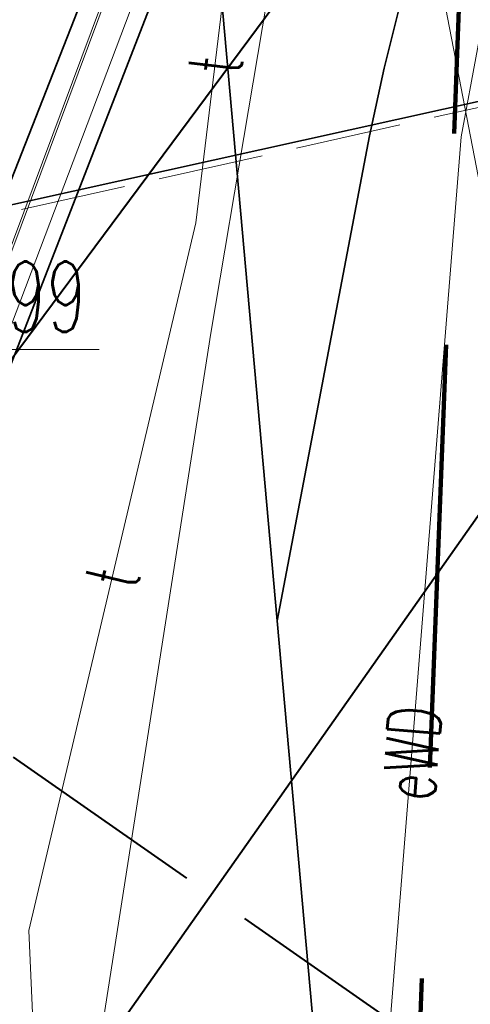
# Model space of a CAD drawing. Header units: metres. Extents: x 6567444 to 13135881, y 5574237 to 11149086.
# Tile 96 of 212: x 6567814 to 6567820, y 5574532 to 5574546. Entities that reach past the tile are written whole.
import ezdxf
from ezdxf.enums import TextEntityAlignment as Align

# ---------------------------------------------------------------- set-up
doc = ezdxf.new("R2010")
doc.units = ezdxf.units.M
for name, pattern in [('_MDCP$0$2.0_1.0', [3, 2, -1]), ('_MDCP$0$3 1', [4, 3, -1]), ('_MDCP$1$L_0_06', [2, 1.5, -0.5]), ('GE.I.6640.1.468.2024_MDCP_dodatkowe pomiary_12.03.2026$0$2.0_1.0', [3, 2, -1]), ('GE.I.6640.1.468.2024_MDCP_dodatkowe pomiary_12.03.2026$0$3 1', [4, 3, -1]), ('GE.I.6640.1.468.2024_MDCP_dodatkowe pomiary_12.03.2026$0$L_0_06', [2, 1.5, -0.5])]:
    doc.linetypes.add(name, pattern=pattern)
for name, color, linetype, lineweight in [('_MDCP$0$EGB_DzialkaEwidencyjna', 7, 'Continuous', 18), ('_MDCP$0$GES_PrzewodElektroenergetyczny', 1, 'Continuous', 18), ('_MDCP$0$GES_PrzewodGazowy', 52, 'Continuous', 18), ('_MDCP$0$GES_PrzewodKanalizacyjny_Projektowany', 7, 'Continuous', 18), ('_MDCP$0$GES_PrzewodTelekomunikacyjny', 30, 'Continuous', 18), ('_MDCP$0$GES_UrzadzeniaTowarzyszczaceLiniowe', 7, 'Continuous', 18), ('_MDCP$0$MP_LINIE_REGULAC', 135, 'Continuous', 40), ('_MDCP$0$OT_Komunikacja', 7, 'Continuous', 18), ('_MDCP$0$Z_ZAKRES', 214, 'Continuous', 90), ('_MDCP$1$GES_PrzewodKanalizacyjny', 36, 'Continuous', 18), ('GE.I.6640.1.468.2024_MDCP_dodatkowe pomiary_12.03.2026$0$EGB_DzialkaEwidencyjna', 7, 'Continuous', 18), ('GE.I.6640.1.468.2024_MDCP_dodatkowe pomiary_12.03.2026$0$GES_PrzewodElektroenergetyczny', 1, 'Continuous', 18), ('GE.I.6640.1.468.2024_MDCP_dodatkowe pomiary_12.03.2026$0$GES_PrzewodGazowy', 52, 'Continuous', 18), ('GE.I.6640.1.468.2024_MDCP_dodatkowe pomiary_12.03.2026$0$GES_PrzewodKanalizacyjny', 36, 'Continuous', 18), ('GE.I.6640.1.468.2024_MDCP_dodatkowe pomiary_12.03.2026$0$GES_PrzewodKanalizacyjny_Projektowany', 7, 'Continuous', 18), ('GE.I.6640.1.468.2024_MDCP_dodatkowe pomiary_12.03.2026$0$GES_PrzewodTelekomunikacyjny', 30, 'Continuous', 18), ('GE.I.6640.1.468.2024_MDCP_dodatkowe pomiary_12.03.2026$0$GES_UrzadzeniaTowarzyszczaceLiniowe', 7, 'Continuous', 18), ('GE.I.6640.1.468.2024_MDCP_dodatkowe pomiary_12.03.2026$0$MP_LINIE_REGULAC', 135, 'Continuous', 40), ('GE.I.6640.1.468.2024_MDCP_dodatkowe pomiary_12.03.2026$0$OT_Komunikacja', 7, 'Continuous', 18), ('GE.I.6640.1.468.2024_MDCP_dodatkowe pomiary_12.03.2026$0$Z_ZAKRES', 214, 'Continuous', 90)]:
    doc.layers.add(name, color=color, linetype=linetype, lineweight=lineweight)
doc.styles.add('_MDCP$0$STANDARD', font='simplex.shx')
doc.styles.add('GE.I.6640.1.468.2024_MDCP_dodatkowe pomiary_12.03.2026$0$STANDARD', font='simplex.shx')
doc.linetypes.add('_MDCP$0$MPNLZ', pattern='A,6,-2,[35,msgB.shx,S=0.016,R=0,X=-1,Y=0],6', length=14)
doc.linetypes.add('GE.I.6640.1.468.2024_MDCP_dodatkowe pomiary_12.03.2026$0$MPNLZ', pattern='A,6,-2,[35,msgB.shx,S=0.016,R=0,X=-1,Y=0],6', length=14)

# ---------------------------------------------------------------- blocks, each defined once
blk = doc.blocks.new('_MDCP')
at = {"layer": '_MDCP$0$EGB_DzialkaEwidencyjna', "linetype": 'Continuous', "lineweight": 13, "flags": 128}
blk.add_lwpolyline([(6567814.936, 5574541.17), (6567811.124, 5574541.17), (6567808.356, 5574539.872)], dxfattribs=at)
at = {"layer": '_MDCP$0$GES_PrzewodElektroenergetyczny', "color": 1, "linetype": 'Continuous', "lineweight": 18}
for points in [[(6567873.65, 5574564.68), (6567858.185, 5574560.669), (6567842.81, 5574557.22), (6567841.652, 5574557.736), (6567838.02, 5574560.82), (6567836.97, 5574561.34), (6567827.408, 5574559.513), (6567825.24, 5574559.375), (6567823.842, 5574558.387), (6567822.303, 5574556.767), (6567821.25, 5574553.7), (6567820.388, 5574552.522), (6567818.508, 5574550.958), (6567817.589, 5574547.746), (6567816.52, 5574541.4), (6567814.783, 5574530.308), (6567815.18, 5574526.62), (6567815.46, 5574522.32), (6567816.83, 5574517.28), (6567816.455, 5574514.619), (6567815.516, 5574513.797), (6567802.55, 5574511.616)], [(6567873.65, 5574564.68), (6567858.185, 5574560.669), (6567842.81, 5574557.22), (6567841.652, 5574557.736), (6567838.02, 5574560.82), (6567836.97, 5574561.34), (6567827.408, 5574559.513), (6567825.24, 5574559.375), (6567823.842, 5574558.387), (6567822.303, 5574556.767), (6567821.25, 5574553.7), (6567820.388, 5574552.522), (6567818.508, 5574550.958), (6567817.589, 5574547.746), (6567816.52, 5574541.4), (6567814.783, 5574530.308), (6567815.18, 5574526.62), (6567815.46, 5574522.32), (6567816.83, 5574517.28), (6567816.455, 5574514.619), (6567815.516, 5574513.797), (6567802.55, 5574511.616)], [(6567821.689, 5574574.676), (6567824.614, 5574569.975), (6567824.749, 5574569.163), (6567824.869, 5574568.446), (6567824.96, 5574567.901), (6567826.159, 5574560.699), (6567824.503, 5574558.716), (6567818.43, 5574554.059), (6567817.963, 5574552.826), (6567817.933, 5574552.746), (6567810.864, 5574534.061), (6567809.989, 5574533.009), (6567809.88, 5574530.991), (6567810.579, 5574524.841), (6567813.857, 5574512.476), (6567813.279, 5574511.663)], [(6567821.689, 5574574.676), (6567824.614, 5574569.975), (6567824.749, 5574569.163), (6567824.869, 5574568.446), (6567824.96, 5574567.901), (6567826.159, 5574560.699), (6567824.503, 5574558.716), (6567818.43, 5574554.059), (6567817.963, 5574552.826), (6567817.933, 5574552.746), (6567810.864, 5574534.061), (6567809.989, 5574533.009), (6567809.88, 5574530.991), (6567810.579, 5574524.841), (6567813.857, 5574512.476), (6567813.369, 5574511.714)], [(6567800.692, 5574519.783), (6567802.691, 5574520.352), (6567810.825, 5574522.717), (6567810.186, 5574524.89), (6567809.445, 5574530.757), (6567809.707, 5574533.18), (6567810.517, 5574534.255), (6567811.265, 5574536.072), (6567818.154, 5574554.51), (6567823.868, 5574558.864), (6567825.744, 5574560.817), (6567824.722, 5574567.97), (6567816.288, 5574566.225), (6567812.943, 5574566.807), (6567806.543, 5574571.827)], [(6567806.525, 5574571.824), (6567812.913, 5574566.813), (6567816.258, 5574566.232), (6567824.701, 5574567.978), (6567824.712, 5574567.844), (6567825.715, 5574560.823), (6567823.839, 5574558.871), (6567818.124, 5574554.515), (6567817.484, 5574552.804), (6567817.454, 5574552.724), (6567811.233, 5574536.077), (6567810.486, 5574534.259), (6567809.675, 5574533.185), (6567809.413, 5574530.761), (6567810.153, 5574524.894), (6567810.792, 5574522.721), (6567810.901, 5574522.304), (6567813.402, 5574512.663), (6567813.006, 5574512.003), (6567811.262, 5574510.689), (6567805.592, 5574509.535), (6567805.478, 5574509.512)]]:
    blk.add_lwpolyline(points, dxfattribs=at)
at = {"layer": '_MDCP$0$GES_PrzewodElektroenergetyczny', "color": 1, "linetype": 'Continuous', "lineweight": 18, "flags": 128}
blk.add_lwpolyline([(6567838.664, 5574557.463), (6567825.286, 5574554.465), (6567821.836, 5574553.69), (6567821.707, 5574552.996), (6567821.696, 5574552.936), (6567820.074, 5574544.186), (6567818.966, 5574530.39), (6567820.156, 5574520.342), (6567819.55, 5574515.238), (6567813.369, 5574511.714), (6567813.279, 5574511.663), (6567812.705, 5574511.261), (6567811.464, 5574510.392), (6567805.665, 5574509.205)], dxfattribs=at)
at = {"layer": '_MDCP$0$GES_PrzewodGazowy', "color": 52, "linetype": 'Continuous', "lineweight": 18, "flags": 128}
blk.add_lwpolyline([(6567823.3, 5574528.16), (6567818.66, 5574552.2), (6567815.4, 5574565.64)], dxfattribs=at)
at = {"layer": '_MDCP$0$GES_PrzewodKanalizacyjny_Projektowany', "color": 36, "linetype": '_MDCP$1$L_0_06', "lineweight": 18}
blk.add_lwpolyline([(6567796.266, 5574539.236), (6567832.48, 5574547.32), (6567854.13, 5574556.3), (6567878.83, 5574561.85), (6567921.59, 5574572.26), (6567938.88, 5574580.92), (6567943.337, 5574581.783)], dxfattribs=at)
at = {"layer": '_MDCP$0$GES_PrzewodTelekomunikacyjny', "color": 30, "linetype": 'Continuous', "lineweight": 18, "flags": 128}
for points in [[(6567816.852, 5574547.462), (6567816.31, 5574542.965)], [(6567816.31, 5574542.965), (6567813.938, 5574532.923)], [(6567813.938, 5574532.923), (6567814.486, 5574520.568)]]:
    blk.add_lwpolyline(points, dxfattribs=at)
at = {"layer": '_MDCP$0$GES_UrzadzeniaTowarzyszczaceLiniowe', "color": 7, "linetype": 'Continuous', "lineweight": 35, "flags": 128}
blk.add_lwpolyline([(6567817.887, 5574554.281), (6567818.737, 5574553.963), (6567811.773, 5574536.053), (6567810.875, 5574536.418), (6567817.887, 5574554.281)], dxfattribs=at)
at = {"layer": '_MDCP$0$GES_UrzadzeniaTowarzyszczaceLiniowe', "color": 7, "linetype": 'Continuous', "lineweight": 35}
blk.add_lwpolyline([(6567830.95, 5574547.05), (6567796.238, 5574539.357)], dxfattribs=at)
at = {"layer": '_MDCP$0$MP_LINIE_REGULAC', "linetype": 'Continuous'}
blk.add_lwpolyline([(6567936.85, 5574576.14), (6567822.725, 5574553.2), (6567807.758, 5574533.041), (6567819.961, 5574483.091), (6567828.37, 5574448.208)], dxfattribs=at)
at = {"layer": '_MDCP$0$MP_LINIE_REGULAC', "linetype": '_MDCP$0$MPNLZ', "flags": 128}
blk.add_lwpolyline([(6567850.203, 5574340.64), (6567845.014, 5574408.349), (6567815.314, 5574531.714), (6567826.921, 5574548.2), (6567848.668, 5574553.025)], dxfattribs=at)
at = {"layer": '_MDCP$0$MP_LINIE_REGULAC', "linetype": '_MDCP$0$3 1', "flags": 128}
blk.add_lwpolyline([(6567810.437, 5574537.676), (6567822.296, 5574529.397), (6567835.05, 5574524.922), (6567855.636, 5574525.369), (6567950.068, 5574544.6)], dxfattribs=at)
at = {"layer": '_MDCP$0$OT_Komunikacja', "color": 7, "linetype": 'Continuous', "lineweight": 35}
blk.add_lwpolyline([(6567814.771, 5574573.375), (6567814.83, 5574572.03), (6567815.06, 5574567.52), (6567815.39, 5574562.04), (6567815.56, 5574559.55), (6567816.32, 5574550.08), (6567817.46, 5574537.32), (6567818.34, 5574527.49), (6567818.54, 5574525.44), (6567818.82, 5574522.95), (6567819.14, 5574520.44), (6567819.65, 5574517.05), (6567819.91, 5574515.5), (6567820.35, 5574513.04), (6567821.69, 5574506.72), (6567844.97, 5574407.21)], dxfattribs=at)
at = {"layer": '_MDCP$0$OT_Komunikacja', "color": 7, "linetype": 'Continuous', "lineweight": 35, "flags": 128}
blk.add_lwpolyline([(6567822.83, 5574554.11), (6567822.149, 5574553.016), (6567821.52, 5574551.95), (6567820.96, 5574550.81), (6567820.46, 5574549.75), (6567820, 5574548.52), (6567819.6, 5574547.39), (6567819.22, 5574546.13), (6567818.98, 5574545.16), (6567818.77, 5574544.2), (6567817.46, 5574537.32)], dxfattribs=at)
at = {"layer": '_MDCP$0$Z_ZAKRES', "linetype": '_MDCP$0$2.0_1.0', "lineweight": 140, "ltscale": 3}
blk.add_lwpolyline([(6567820.407, 5574555.719), (6567847.232, 5574561.997), (6567929.356, 5574581.206), (6567956.443, 5574443.911), (6567955.827, 5574425.481), (6567951.015, 5574407.07), (6567933.777, 5574381.866), (6567907.312, 5574367.318), (6567855.739, 5574355.65), (6567852.582, 5574378.747), (6567848.105, 5574411.572), (6567841.693, 5574438.994), (6567818.946, 5574517.253)], close=True, dxfattribs=at)
at = {"layer": '_MDCP$1$GES_PrzewodKanalizacyjny', "color": 36, "linetype": 'Continuous', "lineweight": 18}
blk.add_lwpolyline([(6567832.359, 5574547.28), (6567830.95, 5574547.05), (6567796.238, 5574539.357)], dxfattribs=at)
at = {"layer": '_MDCP$0$EGB_DzialkaEwidencyjna', "lineweight": 20, "style": '_MDCP$0$STANDARD', "width": 0.66}
blk.add_text('756/99', height=1, dxfattribs=at).set_placement((6567813.03, 5574541.92), align=Align.MIDDLE_CENTER)
at = {"layer": '_MDCP$0$GES_PrzewodElektroenergetyczny', "color": 1, "lineweight": 15, "style": '_MDCP$0$STANDARD', "width": 0.66}
blk.add_text('eWD', height=0.75, rotation=-274.6, dxfattribs=at).set_placement((6567819.372, 5574535.444), align=Align.MIDDLE_CENTER)
at = {"layer": '_MDCP$0$GES_PrzewodTelekomunikacyjny', "color": 30, "lineweight": 15, "style": '_MDCP$0$STANDARD', "width": 0.66}
for rotation, p in [(-276.9, (6567816.581, 5574545.214)), (-283.3, (6567815.124, 5574537.944))]:
    blk.add_text('t', height=0.75, rotation=rotation, dxfattribs=at).set_placement(p, align=Align.MIDDLE_CENTER)
blk = doc.blocks.new('GE.I.6640.1.468.2024_MDCP_dodatkowe pomiary_12.03.2026')
at = {"layer": 'GE.I.6640.1.468.2024_MDCP_dodatkowe pomiary_12.03.2026$0$EGB_DzialkaEwidencyjna', "linetype": 'Continuous', "lineweight": 13, "flags": 128}
blk.add_lwpolyline([(6567814.936, 5574541.17), (6567811.124, 5574541.17), (6567808.356, 5574539.872)], dxfattribs=at)
at = {"layer": 'GE.I.6640.1.468.2024_MDCP_dodatkowe pomiary_12.03.2026$0$GES_PrzewodElektroenergetyczny', "color": 1, "linetype": 'Continuous', "lineweight": 18}
for points in [[(6567873.65, 5574564.68), (6567858.185, 5574560.669), (6567842.81, 5574557.22), (6567841.652, 5574557.736), (6567838.02, 5574560.82), (6567836.97, 5574561.34), (6567827.408, 5574559.513), (6567825.24, 5574559.375), (6567823.842, 5574558.387), (6567822.303, 5574556.767), (6567821.25, 5574553.7), (6567820.388, 5574552.522), (6567818.508, 5574550.958), (6567817.589, 5574547.746), (6567816.52, 5574541.4), (6567814.783, 5574530.308), (6567815.18, 5574526.62), (6567815.46, 5574522.32), (6567816.83, 5574517.28), (6567816.455, 5574514.619), (6567815.516, 5574513.797), (6567802.55, 5574511.616)], [(6567873.65, 5574564.68), (6567858.185, 5574560.669), (6567842.81, 5574557.22), (6567841.652, 5574557.736), (6567838.02, 5574560.82), (6567836.97, 5574561.34), (6567827.408, 5574559.513), (6567825.24, 5574559.375), (6567823.842, 5574558.387), (6567822.303, 5574556.767), (6567821.25, 5574553.7), (6567820.388, 5574552.522), (6567818.508, 5574550.958), (6567817.589, 5574547.746), (6567816.52, 5574541.4), (6567814.783, 5574530.308), (6567815.18, 5574526.62), (6567815.46, 5574522.32), (6567816.83, 5574517.28), (6567816.455, 5574514.619), (6567815.516, 5574513.797), (6567802.55, 5574511.616)], [(6567821.689, 5574574.676), (6567824.614, 5574569.975), (6567824.749, 5574569.163), (6567824.869, 5574568.446), (6567824.96, 5574567.901), (6567826.159, 5574560.699), (6567824.503, 5574558.716), (6567818.43, 5574554.059), (6567817.963, 5574552.826), (6567817.933, 5574552.746), (6567810.864, 5574534.061), (6567809.989, 5574533.009), (6567809.88, 5574530.991), (6567810.579, 5574524.841), (6567813.857, 5574512.476), (6567813.279, 5574511.663)], [(6567821.689, 5574574.676), (6567824.614, 5574569.975), (6567824.749, 5574569.163), (6567824.869, 5574568.446), (6567824.96, 5574567.901), (6567826.159, 5574560.699), (6567824.503, 5574558.716), (6567818.43, 5574554.059), (6567817.963, 5574552.826), (6567817.933, 5574552.746), (6567810.864, 5574534.061), (6567809.989, 5574533.009), (6567809.88, 5574530.991), (6567810.579, 5574524.841), (6567813.857, 5574512.476), (6567813.369, 5574511.714)], [(6567800.692, 5574519.783), (6567802.691, 5574520.352), (6567810.825, 5574522.717), (6567810.186, 5574524.89), (6567809.445, 5574530.757), (6567809.707, 5574533.18), (6567810.517, 5574534.255), (6567811.265, 5574536.072), (6567818.154, 5574554.51), (6567823.868, 5574558.864), (6567825.744, 5574560.817), (6567824.722, 5574567.97), (6567816.288, 5574566.225), (6567812.943, 5574566.807), (6567806.543, 5574571.827)], [(6567806.525, 5574571.824), (6567812.913, 5574566.813), (6567816.258, 5574566.232), (6567824.701, 5574567.978), (6567824.712, 5574567.844), (6567825.715, 5574560.823), (6567823.839, 5574558.871), (6567818.124, 5574554.515), (6567817.484, 5574552.804), (6567817.454, 5574552.724), (6567811.233, 5574536.077), (6567810.486, 5574534.259), (6567809.675, 5574533.185), (6567809.413, 5574530.761), (6567810.153, 5574524.894), (6567810.792, 5574522.721), (6567810.901, 5574522.304), (6567813.402, 5574512.663), (6567813.006, 5574512.003), (6567811.262, 5574510.689), (6567805.592, 5574509.535), (6567805.478, 5574509.512)]]:
    blk.add_lwpolyline(points, dxfattribs=at)
at = {"layer": 'GE.I.6640.1.468.2024_MDCP_dodatkowe pomiary_12.03.2026$0$GES_PrzewodElektroenergetyczny', "color": 1, "linetype": 'Continuous', "lineweight": 18, "flags": 128}
blk.add_lwpolyline([(6567838.664, 5574557.463), (6567825.286, 5574554.465), (6567821.836, 5574553.69), (6567821.707, 5574552.996), (6567821.696, 5574552.936), (6567820.074, 5574544.186), (6567818.966, 5574530.39), (6567820.156, 5574520.342), (6567819.55, 5574515.238), (6567813.369, 5574511.714), (6567813.279, 5574511.663), (6567812.705, 5574511.261), (6567811.464, 5574510.392), (6567805.665, 5574509.205)], dxfattribs=at)
at = {"layer": 'GE.I.6640.1.468.2024_MDCP_dodatkowe pomiary_12.03.2026$0$GES_PrzewodGazowy', "color": 52, "linetype": 'Continuous', "lineweight": 18, "flags": 128}
blk.add_lwpolyline([(6567823.3, 5574528.16), (6567818.66, 5574552.2), (6567815.4, 5574565.64)], dxfattribs=at)
at = {"layer": 'GE.I.6640.1.468.2024_MDCP_dodatkowe pomiary_12.03.2026$0$GES_PrzewodKanalizacyjny', "color": 36, "linetype": 'Continuous', "lineweight": 18}
blk.add_lwpolyline([(6567832.359, 5574547.28), (6567830.95, 5574547.05), (6567796.238, 5574539.357)], dxfattribs=at)
at = {"layer": 'GE.I.6640.1.468.2024_MDCP_dodatkowe pomiary_12.03.2026$0$GES_PrzewodKanalizacyjny_Projektowany', "color": 36, "linetype": 'GE.I.6640.1.468.2024_MDCP_dodatkowe pomiary_12.03.2026$0$L_0_06', "lineweight": 18}
blk.add_lwpolyline([(6567796.266, 5574539.236), (6567832.48, 5574547.32), (6567854.13, 5574556.3), (6567878.83, 5574561.85), (6567921.59, 5574572.26), (6567938.88, 5574580.92), (6567943.337, 5574581.783)], dxfattribs=at)
at = {"layer": 'GE.I.6640.1.468.2024_MDCP_dodatkowe pomiary_12.03.2026$0$GES_PrzewodTelekomunikacyjny', "color": 30, "linetype": 'Continuous', "lineweight": 18, "flags": 128}
for points in [[(6567816.852, 5574547.462), (6567816.31, 5574542.965)], [(6567816.31, 5574542.965), (6567813.938, 5574532.923)], [(6567813.938, 5574532.923), (6567814.486, 5574520.568)]]:
    blk.add_lwpolyline(points, dxfattribs=at)
at = {"layer": 'GE.I.6640.1.468.2024_MDCP_dodatkowe pomiary_12.03.2026$0$GES_UrzadzeniaTowarzyszczaceLiniowe', "color": 7, "linetype": 'Continuous', "lineweight": 35, "flags": 128}
blk.add_lwpolyline([(6567817.887, 5574554.281), (6567818.737, 5574553.963), (6567811.773, 5574536.053), (6567810.875, 5574536.418), (6567817.887, 5574554.281)], dxfattribs=at)
at = {"layer": 'GE.I.6640.1.468.2024_MDCP_dodatkowe pomiary_12.03.2026$0$GES_UrzadzeniaTowarzyszczaceLiniowe', "color": 7, "linetype": 'Continuous', "lineweight": 35}
blk.add_lwpolyline([(6567830.95, 5574547.05), (6567796.238, 5574539.357)], dxfattribs=at)
at = {"layer": 'GE.I.6640.1.468.2024_MDCP_dodatkowe pomiary_12.03.2026$0$MP_LINIE_REGULAC', "linetype": 'Continuous'}
blk.add_lwpolyline([(6567936.85, 5574576.14), (6567822.725, 5574553.2), (6567807.758, 5574533.041), (6567819.961, 5574483.091), (6567828.37, 5574448.208)], dxfattribs=at)
at = {"layer": 'GE.I.6640.1.468.2024_MDCP_dodatkowe pomiary_12.03.2026$0$MP_LINIE_REGULAC', "linetype": 'GE.I.6640.1.468.2024_MDCP_dodatkowe pomiary_12.03.2026$0$MPNLZ', "flags": 128}
blk.add_lwpolyline([(6567850.203, 5574340.64), (6567845.014, 5574408.349), (6567815.314, 5574531.714), (6567826.921, 5574548.2), (6567848.668, 5574553.025)], dxfattribs=at)
at = {"layer": 'GE.I.6640.1.468.2024_MDCP_dodatkowe pomiary_12.03.2026$0$MP_LINIE_REGULAC', "linetype": 'GE.I.6640.1.468.2024_MDCP_dodatkowe pomiary_12.03.2026$0$3 1', "flags": 128}
blk.add_lwpolyline([(6567810.437, 5574537.676), (6567822.296, 5574529.397), (6567835.05, 5574524.922), (6567855.636, 5574525.369), (6567950.068, 5574544.6)], dxfattribs=at)
at = {"layer": 'GE.I.6640.1.468.2024_MDCP_dodatkowe pomiary_12.03.2026$0$OT_Komunikacja', "color": 7, "linetype": 'Continuous', "lineweight": 35}
blk.add_lwpolyline([(6567814.771, 5574573.375), (6567814.83, 5574572.03), (6567815.06, 5574567.52), (6567815.39, 5574562.04), (6567815.56, 5574559.55), (6567816.32, 5574550.08), (6567817.46, 5574537.32), (6567818.34, 5574527.49), (6567818.54, 5574525.44), (6567818.82, 5574522.95), (6567819.14, 5574520.44), (6567819.65, 5574517.05), (6567819.91, 5574515.5), (6567820.35, 5574513.04), (6567821.69, 5574506.72), (6567844.97, 5574407.21)], dxfattribs=at)
at = {"layer": 'GE.I.6640.1.468.2024_MDCP_dodatkowe pomiary_12.03.2026$0$OT_Komunikacja', "color": 7, "linetype": 'Continuous', "lineweight": 35, "flags": 128}
blk.add_lwpolyline([(6567822.83, 5574554.11), (6567822.149, 5574553.016), (6567821.52, 5574551.95), (6567820.96, 5574550.81), (6567820.46, 5574549.75), (6567820, 5574548.52), (6567819.6, 5574547.39), (6567819.22, 5574546.13), (6567818.98, 5574545.16), (6567818.77, 5574544.2), (6567817.46, 5574537.32)], dxfattribs=at)
at = {"layer": 'GE.I.6640.1.468.2024_MDCP_dodatkowe pomiary_12.03.2026$0$Z_ZAKRES', "linetype": 'GE.I.6640.1.468.2024_MDCP_dodatkowe pomiary_12.03.2026$0$2.0_1.0', "lineweight": 140, "ltscale": 3}
blk.add_lwpolyline([(6567820.407, 5574555.719), (6567847.232, 5574561.997), (6567929.356, 5574581.206), (6567956.443, 5574443.911), (6567955.827, 5574425.481), (6567951.015, 5574407.07), (6567933.777, 5574381.866), (6567907.312, 5574367.318), (6567855.739, 5574355.65), (6567852.582, 5574378.747), (6567848.105, 5574411.572), (6567841.693, 5574438.994), (6567818.946, 5574517.253)], close=True, dxfattribs=at)
at = {"layer": 'GE.I.6640.1.468.2024_MDCP_dodatkowe pomiary_12.03.2026$0$EGB_DzialkaEwidencyjna', "lineweight": 20, "style": 'GE.I.6640.1.468.2024_MDCP_dodatkowe pomiary_12.03.2026$0$STANDARD', "width": 0.66}
blk.add_text('756/99', height=1, dxfattribs=at).set_placement((6567813.03, 5574541.92), align=Align.MIDDLE_CENTER)
at = {"layer": 'GE.I.6640.1.468.2024_MDCP_dodatkowe pomiary_12.03.2026$0$GES_PrzewodElektroenergetyczny', "color": 1, "lineweight": 15, "style": 'GE.I.6640.1.468.2024_MDCP_dodatkowe pomiary_12.03.2026$0$STANDARD', "width": 0.66}
blk.add_text('eWD', height=0.75, rotation=-274.6, dxfattribs=at).set_placement((6567819.372, 5574535.444), align=Align.MIDDLE_CENTER)
at = {"layer": 'GE.I.6640.1.468.2024_MDCP_dodatkowe pomiary_12.03.2026$0$GES_PrzewodTelekomunikacyjny', "color": 30, "lineweight": 15, "style": 'GE.I.6640.1.468.2024_MDCP_dodatkowe pomiary_12.03.2026$0$STANDARD', "width": 0.66}
for rotation, p in [(-276.9, (6567816.581, 5574545.214)), (-283.3, (6567815.124, 5574537.944))]:
    blk.add_text('t', height=0.75, rotation=rotation, dxfattribs=at).set_placement(p, align=Align.MIDDLE_CENTER)

msp = doc.modelspace()

# ---------------------------------------------------------------- block references
at = {"layer": 'Defpoints'}
msp.add_blockref('GE.I.6640.1.468.2024_MDCP_dodatkowe pomiary_12.03.2026', (0, 0), dxfattribs=at)

# ---------------------------------------------------------------- next in the draw order: block references
msp.add_blockref('_MDCP', (0, 0))

doc.saveas('drawing.dxf')
